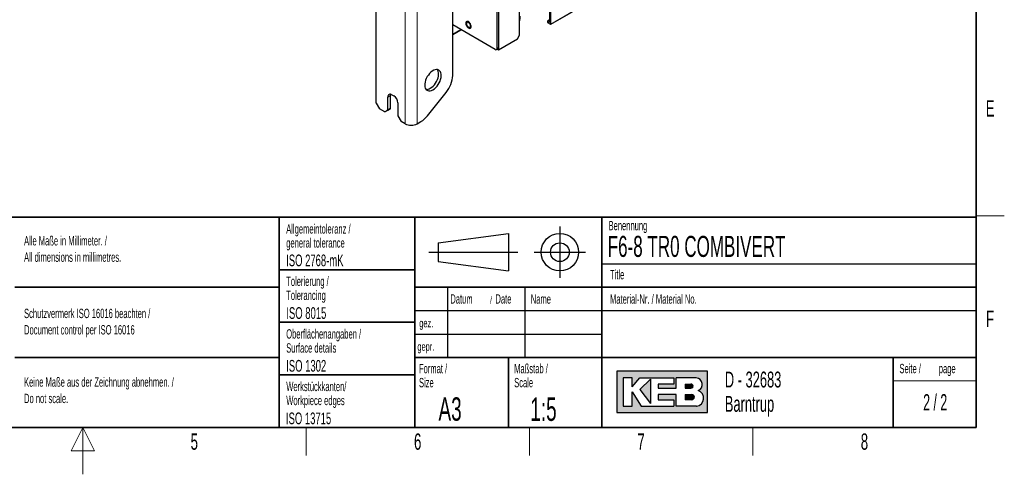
# Paper-space layout 'Blatt2' of a CAD drawing. Header units: millimetres. Extents: x 5 to 418, y 2 to 292.
# Tile 72 of 93: x 204 to 414, y 2 to 99. Entities that reach past the tile are written whole.
import ezdxf

# ---------------------------------------------------------------- set-up
doc = ezdxf.new("R2010")
doc.units = ezdxf.units.MM
doc.layers.add('SLD-0', color=7, linetype='Continuous')
doc.styles.add('SLDTEXTSTYLE0', font='TXT', dxfattribs={"width": 0.605})
doc.styles.add('SLDTEXTSTYLE1', font='TXT', dxfattribs={"width": 0.563})

psp = doc.layouts.new('Blatt2')

# ---------------------------------------------------------------- hatches: boundary and pattern name
at = {"linetype": 'Continuous'}
h = psp.add_hatch(color=7, dxfattribs=at)
h.paths.add_polyline_path([(331.1423676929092, 15.18257760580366), (350.5207896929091, 15.18257760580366), (350.5207896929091, 24.04128480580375), (331.1423676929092, 24.04128480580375)], flags=0)
edge = h.paths.add_edge_path(flags=0)
edge.add_arc((347.9991875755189, 18.26988521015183), 1.720915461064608, -81.72003226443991, 70.17096003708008, ccw=False)
edge.add_line((348.2470169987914, 16.56690822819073), (348.2293995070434, 16.56675060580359))
edge.add_line((348.2293995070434, 16.56675060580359), (343.8767592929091, 16.56675060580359))
edge.add_line((343.8767592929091, 16.56675060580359), (343.8767592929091, 19.05826200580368))
edge.add_line((343.8767592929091, 19.05826200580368), (340.0010748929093, 19.05826200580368))
edge.add_line((340.0010748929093, 19.05826200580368), (340.0010748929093, 17.95092360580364))
edge.add_line((340.0010748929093, 17.95092360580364), (343.3230900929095, 17.95092360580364))
edge.add_line((343.3230900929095, 17.95092360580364), (343.3230900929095, 16.56675060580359))
edge.add_line((343.3230900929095, 16.56675060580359), (336.4022250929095, 16.56675060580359))
edge.add_line((336.4022250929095, 16.56675060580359), (334.4643828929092, 19.61193120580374))
edge.add_line((334.4643828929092, 19.61193120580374), (334.4643828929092, 16.56675060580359))
edge.add_line((334.4643828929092, 16.56675060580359), (332.5265406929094, 16.56675060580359))
edge.add_line((332.5265406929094, 16.56675060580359), (332.5265406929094, 22.65711180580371))
edge.add_line((332.5265406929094, 22.65711180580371), (334.4643828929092, 22.65711180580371))
edge.add_line((334.4643828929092, 22.65711180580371), (334.4643828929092, 20.71926960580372))
edge.add_line((334.4643828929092, 20.71926960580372), (336.1253904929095, 22.65711180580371))
edge.add_line((336.1253904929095, 22.65711180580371), (343.3230900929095, 22.65711180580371))
edge.add_line((343.3230900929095, 22.65711180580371), (343.3230900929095, 21.27293880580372))
edge.add_line((343.3230900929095, 21.27293880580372), (340.0010748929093, 21.27293880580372))
edge.add_line((340.0010748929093, 21.27293880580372), (340.0010748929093, 20.44243500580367))
edge.add_line((340.0010748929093, 20.44243500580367), (343.8767592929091, 20.44243500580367))
edge.add_line((343.8767592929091, 20.44243500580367), (343.8767592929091, 22.65711180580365))
edge.add_line((343.8767592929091, 22.65711180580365), (348.1497422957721, 22.65711180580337))
edge.add_line((348.1497422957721, 22.65711180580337), (348.151741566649, 22.65711180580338))
edge.add_line((348.151741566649, 22.65711180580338), (348.1521661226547, 22.65713246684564))
edge.add_arc((347.9523797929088, 21.20834406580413), 1.462498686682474, -64.4589412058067, 82.1484933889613, ccw=False)
psp.add_hatch(color=7, dxfattribs=at).paths.add_polyline_path([(338.3400672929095, 17.12041980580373), (338.3400672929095, 22.38027720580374), (336.1253904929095, 20.16560040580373)], flags=0)
h = psp.add_hatch(color=7, dxfattribs=at)
edge = h.paths.add_edge_path(flags=0)
edge.add_line((345.8146014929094, 20.44243500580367), (346.974194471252, 20.44243500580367))
edge.add_arc((347.0534490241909, 20.85768690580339), 0.4227474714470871, 259.1945394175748, 460.8054605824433)
edge.add_line((346.9741944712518, 21.27293880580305), (345.8146014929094, 21.27293880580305))
edge.add_line((345.8146014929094, 21.27293880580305), (345.8146014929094, 20.44243500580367))
h = psp.add_hatch(color=7, dxfattribs=at)
edge = h.paths.add_edge_path(flags=0)
edge.add_line((345.8146014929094, 17.95092360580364), (347.1991847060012, 17.95092360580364))
edge.add_arc((347.1991847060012, 18.50459280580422), 0.5536692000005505, 270.0000000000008, 450.0000000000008)
edge.add_line((347.1991847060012, 19.05826200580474), (347.1703327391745, 19.05826200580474))
edge.add_line((347.1703327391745, 19.05826200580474), (345.8146014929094, 19.05826200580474))
edge.add_line((345.8146014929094, 19.05826200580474), (345.8146014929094, 17.95092360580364))

# ---------------------------------------------------------------- linework, layer by layer
at = {"color": 7, "linetype": 'Continuous', "lineweight": 25}
for p, q in [((279.7111382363, 81.3659027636), (279.7111382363, 222.6274632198)), ((296.1160155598, 87.3057887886), (296.1160155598, 118.289745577)), ((316.7988458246, 108.8542826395), (316.7988458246, 98.6908604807)), ((317.081731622, 98.2826290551), (317.081731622, 109.0175891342)), ((310.3995725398, 95.8759931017), (310.3995725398, 105.0212501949)), ((317.0610060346, 98.2368258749), (325.7455582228, 103.2502821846)), ((305.5912464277, 93.1002055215), (305.5912464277, 101.7555381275)), ((305.8740891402, 102.7353605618), (305.8740891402, 92.7735626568)), ((305.8740891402, 101.9188197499), (305.8740891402, 93.2634871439)), ((316.7988458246, 99.1811512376), (316.3887669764, 98.9275939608)), ((316.3887669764, 98.9275939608), (316.3887669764, 98.600977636)), ((316.3887669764, 98.9275939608), (316.7988458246, 98.6908604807)), ((305.166982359, 92.855203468), (296.1160155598, 98.0802153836)), ((296.1160155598, 96.0632725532), (297.862933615, 97.0717410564)), ((316.3887669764, 98.600977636), (317.0109886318, 98.2417767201)), ((305.8740891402, 92.7735626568), (309.9753084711, 95.1411461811)), ((309.9753084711, 95.1411461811), (310.3995725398, 95.8759931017)), ((305.4669579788, 92.8254986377), (305.7498006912, 92.98878026)), ((305.6255408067, 92.9170465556), (305.8740891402, 92.7735626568)), ((282.2567226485, 79.8963681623), (282.2567226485, 82.6726069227)), ((282.8224080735, 80.2229314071), (282.8224080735, 82.9991701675)), ((283.105250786, 83.1626110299), (283.5295148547, 82.9176885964)), ((290.69123604, 78.6716944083), (294.7018019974, 83.6608003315)), ((279.7111382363, 81.3659027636), (280.4182450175, 80.1411578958)), ((281.5496158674, 79.4880314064), (280.4182450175, 80.1411578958)), ((282.8224080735, 80.2229314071), (282.1153012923, 79.8145946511)), ((282.2567226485, 79.8963681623), (282.8224080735, 80.2229314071)), ((284.3780429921, 81.447994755), (284.3780429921, 78.6717559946)), ((281.5496158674, 79.4880314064), (282.2567226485, 79.8963681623)), ((282.1153012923, 79.8145946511), (281.5496158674, 79.4880314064)), ((284.3780429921, 78.6717559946), (285.0851497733, 77.4470111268)), ((285.9336779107, 76.9571662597), (285.0851497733, 77.4470111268)), ((288.479262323, 76.9571662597), (289.2770224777, 77.4177033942))]:
    psp.add_line(p, q, dxfattribs=at)
at = {"color": 7, "linetype": 'Continuous', "lineweight": 18}
for p, q in [((285.9336779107, 76.9571662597), (285.9336779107, 219.8518083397)), ((288.479262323, 219.8518083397), (288.479262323, 76.9571662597)), ((317.081731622, 98.2826290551), (325.7674964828, 103.2967854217)), ((296.1160155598, 96.0971111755), (297.8336252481, 97.0886604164)), ((305.5912464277, 93.1002055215), (305.8740891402, 93.2634871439)), ((282.2567226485, 82.6726069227), (282.8224080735, 82.9991701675))]:
    psp.add_line(p, q, dxfattribs=at)
at = {"color": 7, "linetype": 'Continuous', "lineweight": 25, "flags": 128}
for points in [[(299.7693289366, 98.5027367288), (299.6099663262, 98.6719953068), (299.4379628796, 98.7908761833), (299.268601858, 98.8488162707), (299.1169317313, 98.8406673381), (298.9964290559, 98.7671534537), (298.9178010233, 98.6348066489), (298.8880340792, 98.4553865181), (298.9097731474, 98.2448353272), (298.981086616, 98.0218614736), (299.0956379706, 97.8062771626), (299.2432488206, 97.6172380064), (299.4108032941, 97.4715409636), (299.5834134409, 97.3821318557), (299.745742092, 97.3569550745), (299.8833656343, 97.3982476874), (299.9840556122, 97.5023406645), (300.0388652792, 97.659984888), (300.0429245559, 97.8571729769), (299.9958727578, 98.0763839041), (299.9018906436, 98.2981398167), (299.7693289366, 98.5027367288)], [(299.0434376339, 98.3499485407), (299.069023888, 98.1676138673), (299.1426965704, 97.9777301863), (299.2555696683, 97.8032002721), (299.3940290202, 97.6650750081), (299.541374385, 97.5800143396), (299.679833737, 97.5582778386), (299.7927068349, 97.6024872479), (299.8663795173, 97.7073102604), (299.8919657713, 97.8601036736), (299.8663795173, 98.042438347), (299.7927068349, 98.2323220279), (299.679833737, 98.4068519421), (299.541374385, 98.5449772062), (299.3940290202, 98.6300378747), (299.2555696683, 98.6517743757), (299.1426965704, 98.6075649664), (299.069023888, 98.5027419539), (299.0434376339, 98.3499485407)], [(291.8733748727, 84.2240610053), (292.1721289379, 84.4258910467), (292.4622883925, 84.6806407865), (292.7355058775, 84.9809815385), (292.9839214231, 85.318273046), (293.2003885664, 85.6828120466), (293.3786799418, 86.0641114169), (293.5136664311, 86.4512018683), (293.6014647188, 86.8329475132), (293.6395490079, 87.1983662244), (293.6268236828, 87.536945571), (293.5636548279, 87.8389452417), (293.4518596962, 88.0956772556), (293.29465443, 88.2997559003), (293.0965615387, 88.4453102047), (292.8632797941, 88.5281528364), (292.6015202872, 88.5459005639), (292.3188133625, 88.4980428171), (292.0232919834, 88.3859563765), (291.723457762, 88.2128657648), (291.4279363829, 87.9837504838), (291.1452294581, 87.705201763), (290.8834699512, 87.3852329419), (290.6501882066, 87.0330489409), (290.4520953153, 86.6587814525), (290.2948900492, 86.273197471), (290.1830949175, 85.8873895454), (290.1199260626, 85.5124566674), (290.1072007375, 85.1591849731), (290.1452850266, 84.8377374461), (290.2330833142, 84.5573615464), (290.3680698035, 84.3261231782), (290.5463611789, 84.1506746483), (290.7628283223, 84.0360632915), (291.0112438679, 83.9855862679), (291.2844613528, 84.0006957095), (291.5746208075, 84.0809569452), (291.8733748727, 84.2240610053)], [(291.3076894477, 84.5506242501), (291.6064435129, 84.7524542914), (291.8966029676, 85.0072040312), (292.1698204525, 85.3075447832), (292.4182359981, 85.6448362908), (292.6347031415, 86.0093752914), (292.8129945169, 86.3906746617), (292.9479810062, 86.777765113), (293.0357792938, 87.1595107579), (293.0738635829, 87.5249294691), (293.0611382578, 87.8635088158), (292.9979694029, 88.1655084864), (292.8861742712, 88.4222405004), (292.808018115, 88.5376707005)], [(282.8224080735, 82.9991701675), (282.8387123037, 83.1809169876), (282.8589739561, 83.2626049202)]]:
    psp.add_lwpolyline(points, dxfattribs=at)
at = {"color": 7, "linetype": 'Continuous', "lineweight": 25}
for centre, radius, start, end in [((305.3326018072, 93.0582492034), 0.2620255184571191, 230.7967147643, 9.2140369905), ((305.5886778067, 93.2271487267), 0.2877153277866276, 304.0563508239, 7.2558295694), ((289.9829506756, 87.5885038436), 6.13957756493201, 320.2279276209, 357.3607126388), ((290.5133800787, 85.7587289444), 1.4458368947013, 264.430065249, 303.3242751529), ((282.7740118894, 82.756519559), 0.5240510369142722, 50.7967147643, 189.2140369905), ((282.5357836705, 81.3641617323), 1.844165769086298, 2.6054784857, 57.39452166), ((286.587164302, 81.875694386), 5.206632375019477, 301.1058993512, 322.0212651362), ((287.2064701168, 79.4136462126), 2.766639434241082, 242.6096722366, 297.3903277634)]:
    psp.add_arc(centre, radius, start, end, dxfattribs=at)
psp.add_ellipse((317.0110101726, 98.3234308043), major_axis=(-0.04999593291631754, 0.08660488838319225), ratio=0.5775574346, start_param=2.356123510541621, end_param=3.927224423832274, dxfattribs=at)
psp.add_open_spline([(310.399572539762, 98.99229291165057), (310.4114304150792, 99.03781538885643), (310.4853798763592, 99.32170795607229), (310.4999034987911, 99.64765932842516), (310.4925892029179, 99.91383006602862), (310.490704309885, 99.9824222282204)], degree=3, knots=[0, 0, 0, 0, 0.1241591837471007, 0.7742959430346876, 1, 1, 1, 1], dxfattribs=at)
at = {"layer": 'SLD-0', "lineweight": 35}
for p, q in [((408, 12), (408, 282.5)), ((135, 57), (408, 57)), ((259, 57), (259, 12)), ((288, 57), (288, 12)), ((328, 57.0000000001), (328, 12)), ((408, 57), (408, 12)), ((259, 45.75), (288, 45.75)), ((202.5, 42), (259, 42)), ((408, 42), (288, 42)), ((259, 34.5), (288, 34.5)), ((202.5, 27), (259, 27)), ((288, 27), (408, 27)), ((308, 27), (308, 12)), ((259, 23.25), (288, 23.25)), ((26, 12), (408, 12)), ((135, 12), (408, 12))]:
    psp.add_line(p, q, dxfattribs=at)
at = {"layer": 'SLD-0', "lineweight": 18}
for p, q in [((408, 57.25), (414, 57.25)), ((264.75, 6), (264.75, 12)), ((312.5, 6), (312.5, 12)), ((360.25, 6), (360.25, 12))]:
    psp.add_line(p, q, dxfattribs=at)
at = {"layer": 'SLD-0'}
for p, q in [((319, 55), (319, 44)), ((293, 51.5), (308, 53.5)), ((308, 53.5), (308, 45.5)), ((293, 51.5), (293, 47.5)), ((291, 49.5), (310, 49.5)), ((313.5, 49.5), (324.5, 49.5)), ((293, 47.5), (308, 45.5)), ((328, 47.0000000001), (408, 47.0000000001)), ((295, 42), (295, 27)), ((311.5, 42), (311.5, 27)), ((288, 37), (408, 37)), ((288, 32), (328, 32)), ((348.1497422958, 22.6571118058), (348.1517415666, 22.6571118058)), ((348.1517415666, 22.6571118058), (348.1521661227, 22.6571324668)), ((348.229399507, 16.5667506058), (348.2470169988, 16.5669082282))]:
    psp.add_line(p, q, dxfattribs=at)
at = {"layer": 'SLD-0', "color": 7, "linetype": 'Continuous', "lineweight": 35}
psp.add_line((390.2572074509, 27), (390.2572074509, 12), dxfattribs=at)
at = {"layer": 'SLD-0', "linetype": 'Continuous'}
for p, q in [((350.5207896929, 24.0412848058), (331.1423676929, 24.0412848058)), ((331.1423676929, 24.0412848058), (331.1423676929, 15.1825776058)), ((350.5207896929, 15.1825776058), (350.5207896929, 24.0412848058)), ((334.4643828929, 22.6571118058), (332.5265406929, 22.6571118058)), ((332.5265406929, 22.6571118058), (332.5265406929, 16.5667506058)), ((334.4643828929, 20.7192696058), (336.1253904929, 22.6571118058)), ((334.4643828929, 20.7192696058), (334.4643828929, 22.6571118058)), ((336.1253904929, 22.6571118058), (343.3230900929, 22.6571118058)), ((338.3400672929, 22.3802772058), (336.1253904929, 20.1656004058)), ((338.3400672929, 22.3802772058), (338.3400672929, 17.1204198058)), ((340.0010748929, 21.2729388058), (340.0010748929, 20.4424350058)), ((343.3230900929, 21.2729388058), (340.0010748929, 21.2729388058)), ((343.3230900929, 22.6571118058), (343.3230900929, 21.2729388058)), ((348.1497422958, 22.6571118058), (343.8767592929, 22.6571118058)), ((343.8767592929, 20.4424350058), (343.8767592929, 22.6571118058)), ((345.8146014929, 21.2729388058), (346.9741944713, 21.2729388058)), ((345.8146014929, 21.2729388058), (345.8146014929, 20.4424350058)), ((348.1497422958, 22.6571118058), (348.1517415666, 22.6571118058)), ((348.1517415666, 22.6571118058), (348.1521661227, 22.6571324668)), ((334.4643828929, 16.5667506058), (334.4643828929, 19.6119312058)), ((334.4643828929, 19.6119312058), (336.4022250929, 16.5667506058)), ((336.1253904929, 20.1656004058), (338.3400672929, 17.1204198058)), ((340.0010748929, 20.4424350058), (343.8767592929, 20.4424350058)), ((340.0010748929, 19.0582620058), (340.0010748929, 17.9509236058)), ((343.8767592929, 19.0582620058), (340.0010748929, 19.0582620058)), ((343.8767592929, 16.5667506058), (343.8767592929, 19.0582620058)), ((345.8146014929, 20.4424350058), (346.9741944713, 20.4424350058)), ((345.8146014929, 19.0582620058), (347.199184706, 19.0582620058)), ((345.8146014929, 19.0582620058), (345.8146014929, 17.9509236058)), ((347.1703327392, 19.0582620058), (347.199184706, 19.0582620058)), ((340.0010748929, 17.9509236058), (343.3230900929, 17.9509236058)), ((343.3230900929, 17.9509236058), (343.3230900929, 16.5667506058)), ((347.199184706, 17.9509236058), (345.8146014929, 17.9509236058)), ((331.1423676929, 15.1825776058), (350.5207896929, 15.1825776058)), ((332.5265406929, 16.5667506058), (334.4643828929, 16.5667506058)), ((336.4022250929, 16.5667506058), (343.3230900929, 16.5667506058)), ((348.229399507, 16.5667506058), (343.8767592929, 16.5667506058)), ((348.229399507, 16.5667506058), (348.2470169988, 16.5669082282))]:
    psp.add_line(p, q, dxfattribs=at)
at = {"layer": 'SLD-0', "color": 7, "linetype": 'Continuous', "lineweight": 18}
for p, q in [((390.2572074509, 22), (408, 22)), ((217, 12), (214.5, 7)), ((217, 2), (217, 12)), ((219.5, 7), (217, 12)), ((214.5, 7), (219.5, 7))]:
    psp.add_line(p, q, dxfattribs=at)
at = {"layer": 'SLD-0'}
for radius in [4.000000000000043, 2.000000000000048]:
    psp.add_circle((319, 49.5), radius, dxfattribs=at)
at = {"layer": 'SLD-0', "linetype": 'Continuous'}
for centre, radius, start, end in [((347.0534490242, 20.8576869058), 0.4227474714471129, 259.1945394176, 100.8054605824), ((347.9523797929, 21.2083440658), 1.462498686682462, 295.5410587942, 82.148493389), ((347.199184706, 18.5045928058), 0.5536692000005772, 270, 90), ((347.9991875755, 18.2698852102), 1.720915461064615, 278.2799677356, 70.1709600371)]:
    psp.add_arc(centre, radius, start, end, dxfattribs=at)

# ---------------------------------------------------------------- texts
at = {"layer": 'SLD-0'}
for s, insert, char_height, attachment_point, style in [('E', (410.9815679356, 82.0010772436), 3.5, 2, 'SLDTEXTSTYLE0'), ('Allgemeintoleranz /', (260.5043854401, 55.4784419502), 2, 1, 'SLDTEXTSTYLE0'), ('Benennung', (329.4092408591, 56.1865848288), 2, 1, 'SLDTEXTSTYLE0'), ('Alle Maße in Millimeter. /', (204.4639500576, 52.9388226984), 2, 1, 'SLDTEXTSTYLE0'), ('general tolerance', (260.5043854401, 52.4784419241), 2, 1, 'SLDTEXTSTYLE0'), ('All dimensions in millimetres.', (204.4639500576, 49.4388225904), 2, 1, 'SLDTEXTSTYLE0'), ('ISO 2768-mK', (260.4940938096, 48.9932287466), 2.5, 1, 'SLDTEXTSTYLE0'), ('Tolerierung /', (260.5022836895, 44.2785453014), 2, 1, 'SLDTEXTSTYLE0'), ('Title', (329.7169273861, 45.7051426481), 2, 1, 'SLDTEXTSTYLE0'), ('Tolerancing', (260.5022836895, 41.2785452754), 2, 1, 'SLDTEXTSTYLE0'), ('Datum', (295.5861619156, 40.5042457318), 2, 1, 'SLDTEXTSTYLE0'), ('/', (304.0691478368, 40.0041563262), 1.5, 1, 'SLDTEXTSTYLE0'), ('Date', (305.2253980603, 40.5042457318), 2, 1, 'SLDTEXTSTYLE0'), ('Name', (312.770034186, 40.4793879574), 2, 1, 'SLDTEXTSTYLE0'), ('Material-Nr. / Material No.', (329.7169273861, 40.4793879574), 2, 1, 'SLDTEXTSTYLE0'), ('Schutzvermerk ISO 16016 beachten /', (204.4639500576, 37.4058096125), 2, 1, 'SLDTEXTSTYLE0'), ('ISO 8015', (260.5277662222, 37.732972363), 2.5, 1, 'SLDTEXTSTYLE0'), ('F', (410.9536166, 37.0010772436), 3.5, 2, 'SLDTEXTSTYLE0'), ('Document control per ISO 16016', (204.4639500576, 33.9058095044), 2, 1, 'SLDTEXTSTYLE0'), ('gez.', (288.9470592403, 35.2328921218), 1.8, 1, 'SLDTEXTSTYLE0'), ('Oberflächenangaben /', (260.5027641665, 33.0232290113), 2, 1, 'SLDTEXTSTYLE0'), ('Surface details', (260.5027641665, 30.0232289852), 2, 1, 'SLDTEXTSTYLE0'), ('gepr.', (288.5445949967, 30.2118970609), 1.8, 1, 'SLDTEXTSTYLE0'), ('ISO 1302', (260.5038336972, 26.4529504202), 2.5, 1, 'SLDTEXTSTYLE0'), ('Format /', (288.8790098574, 25.606905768), 2, 1, 'SLDTEXTSTYLE0'), ('Maßstab /', (309.2314641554, 25.6069055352), 2, 1, 'SLDTEXTSTYLE0'), ('Seite /', (391.5827404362, 25.611128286), 2, 1, 'SLDTEXTSTYLE0'), ('D - 32683', (354.2591907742, 23.9656567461), 3.4, 1, 'SLDTEXTSTYLE0'), ('page', (399.9962824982, 25.6114133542), 2, 1, 'SLDTEXTSTYLE0'), ('Keine Maße aus der Zeichnung abnehmen. /', (204.4639500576, 22.7290049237), 2, 1, 'SLDTEXTSTYLE0'), ('Werkstückkanten/', (260.5090753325, 21.7906368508), 2, 1, 'SLDTEXTSTYLE0'), ('Size', (288.8790098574, 22.6069057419), 2, 1, 'SLDTEXTSTYLE0'), ('Scale', (309.2314641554, 22.6069055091), 2, 1, 'SLDTEXTSTYLE0'), ('Do not scale.', (204.4639500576, 19.2290048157), 2, 1, 'SLDTEXTSTYLE0'), ('Workpiece edges', (260.5090753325, 18.7906368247), 2, 1, 'SLDTEXTSTYLE0'), ('2 / 2', (399.2264857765, 19.1523676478), 3.5, 2, 'SLDTEXTSTYLE1'), ('A3', (293.0566699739, 18.4626222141), 5, 1, 'SLDTEXTSTYLE0'), ('1:5', (312.6833009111, 18.426931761), 5, 1, 'SLDTEXTSTYLE0'), ('Barntrup', (354.2591907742, 18.765656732), 3.4, 1, 'SLDTEXTSTYLE0'), ('ISO 13715', (260.4472726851, 15.2160422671), 2.5, 1, 'SLDTEXTSTYLE0'), ('5', (240.8527123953, 10.7429955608), 3.5, 2, 'SLDTEXTSTYLE0'), ('6', (288.6027123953, 10.7429955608), 3.5, 2, 'SLDTEXTSTYLE0'), ('7', (336.3527123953, 10.7429955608), 3.5, 2, 'SLDTEXTSTYLE0'), ('8', (384.1027123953, 10.7429955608), 3.5, 2, 'SLDTEXTSTYLE0')]:
    psp.add_mtext(s, dxfattribs=dict(at, insert=insert, char_height=char_height, attachment_point=attachment_point, style=style))
at = {"layer": 'SLD-0', "color": 7, "insert": (329.222041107, 52.9872764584), "char_height": 4.4979166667, "attachment_point": 1, "style": 'SLDTEXTSTYLE0'}
psp.add_mtext('F6-8 TR0 COMBIVERT', dxfattribs=at)

doc.saveas('drawing.dxf')
